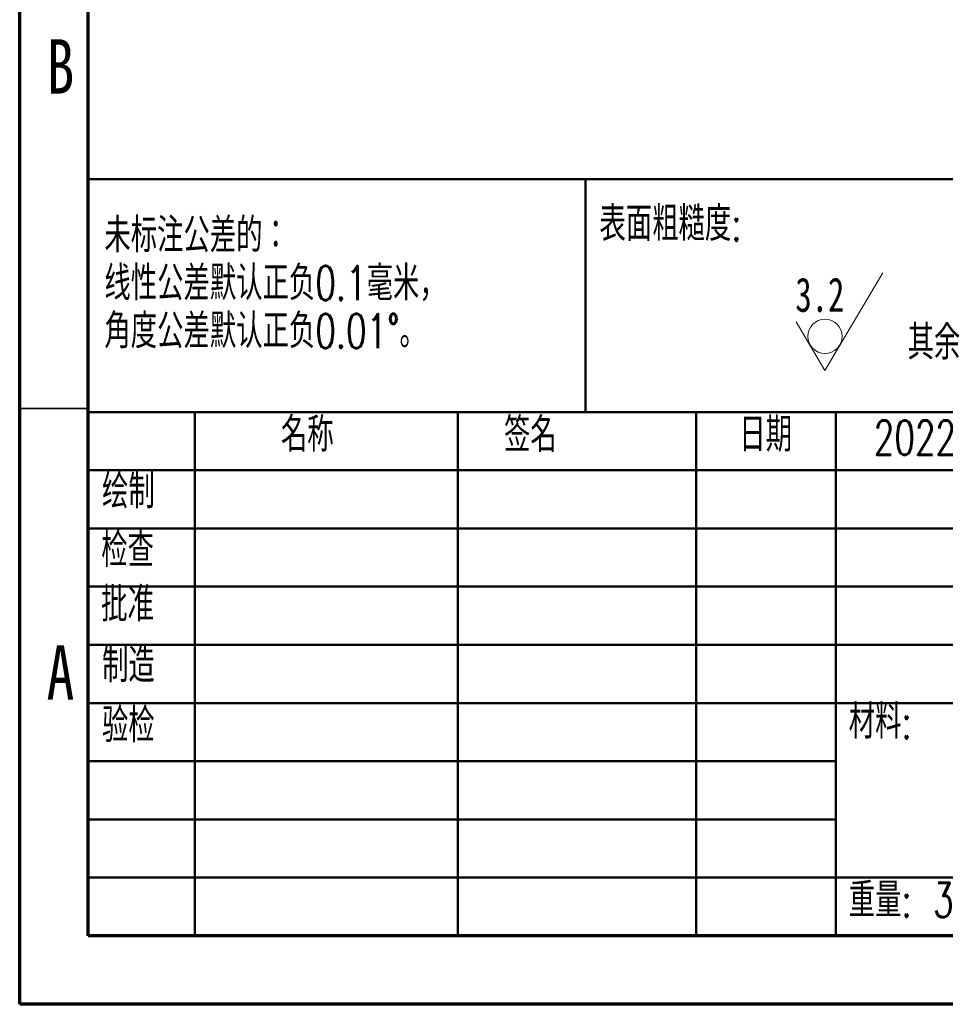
# Model space of a CAD drawing. Header units: millimetres. Extents: x 1635 to 1825, y 2196 to 2483.
# Tile 1 of 10: x 1635 to 1703, y 2196 to 2268. Entities that reach past the tile are written whole.
import ezdxf

# ---------------------------------------------------------------- set-up
doc = ezdxf.new("R2010")
doc.units = ezdxf.units.MM
doc.styles.add('SLDTEXTSTYLE0', font='TXT', dxfattribs={"width": 0.7, "bigfont": 'bigfont'})
doc.styles.add('SLDTEXTSTYLE1', font='TXT', dxfattribs={"width": 0.75})
doc.styles.add('SLDTEXTSTYLE2', font='TXT', dxfattribs={"width": 0.7})

# ---------------------------------------------------------------- blocks, each defined once
blk = doc.blocks.new('SW_NOTE_0')
at = {"color": 0, "linetype": 'Continuous', "lineweight": 0, "char_height": 2.5, "attachment_point": 1, "style": 'SLDTEXTSTYLE0'}
for s, insert in [('未标注公差的：', (0, 3.223)), ('线性公差默认正负0.1毫米，', (0, -0.277)), ('角度公差默认正负0.01°。', (0, -3.777))]:
    blk.add_mtext(s, dxfattribs=dict(at, insert=insert))
blk = doc.blocks.new('SW_SFSYMBOL_0')
at = {"color": 0, "linetype": 'Continuous', "lineweight": 0}
for p, q in [((2.162, -3.571), (6.375, 3.571)), ((2.162, -3.571), (0.055, 0)), ((4.268, 0), (0.055, 0))]:
    blk.add_line(p, q, dxfattribs=at)
at = {"color": 0, "linetype": 'Continuous', "lineweight": 0, "char_height": 2.5, "attachment_point": 1}
for s, insert, style in [('1.6', (0, 3.223), 'SLDTEXTSTYLE2'), ('其余', (-6.516, -0.349), 'SLDTEXTSTYLE0')]:
    blk.add_mtext(s, dxfattribs=dict(at, insert=insert, style=style))
blk = doc.blocks.new('SW_SFSYMBOL_1')
at = {"color": 0, "linetype": 'Continuous', "lineweight": 0}
for q in [(6.375, 3.571), (0.055, 0)]:
    blk.add_line((2.162, -3.571), q, dxfattribs=at)
blk.add_circle((2.162, -1.071), 1.25, dxfattribs=at)
at = {"color": 0, "linetype": 'Continuous', "lineweight": 0, "insert": (0, 3.223), "char_height": 2.5, "attachment_point": 1, "style": 'SLDTEXTSTYLE2'}
blk.add_mtext('3.2', dxfattribs=at)

msp = doc.modelspace()

# ---------------------------------------------------------------- linework, layer by layer
at = {"color": 7, "linetype": 'Continuous', "lineweight": 70}
for p, q in [((1634.978, 2195.802), (1634.978, 2482.802)), ((1639.978, 2200.802), (1639.978, 2477.802)), ((1819.978, 2200.802), (1639.978, 2200.802)), ((1824.978, 2195.802), (1634.978, 2195.802))]:
    msp.add_line(p, q, dxfattribs=at)
at = {"color": 7, "linetype": 'Continuous', "lineweight": 50}
for p, q in [((1639.978, 2256.052), (1819.978, 2256.052)), ((1639.978, 2256.052), (1639.978, 2200.802)), ((1676.289, 2239.052), (1676.289, 2256.052)), ((1819.978, 2239.052), (1639.978, 2239.052)), ((1647.778, 2239.052), (1647.778, 2200.802)), ((1666.969, 2239.052), (1666.969, 2200.802)), ((1684.377, 2239.052), (1684.377, 2200.802)), ((1694.578, 2200.802), (1694.578, 2239.052)), ((1738.778, 2234.802), (1639.978, 2234.802)), ((1738.778, 2230.552), (1639.978, 2230.552)), ((1738.778, 2226.302), (1639.978, 2226.302)), ((1738.778, 2222.052), (1639.978, 2222.052)), ((1694.578, 2217.802), (1639.978, 2217.802)), ((1694.578, 2217.802), (1819.978, 2217.802)), ((1694.578, 2213.552), (1639.978, 2213.552)), ((1694.578, 2209.302), (1639.978, 2209.302)), ((1639.978, 2205.052), (1819.978, 2205.052))]:
    msp.add_line(p, q, dxfattribs=at)
at = {"color": 7, "linetype": 'Continuous', "lineweight": 35}
msp.add_line((1639.978, 2239.302), (1634.978, 2239.302), dxfattribs=at)

# ---------------------------------------------------------------- block references
at = {"color": 7, "linetype": 'Continuous', "lineweight": 0}
for name, p in [('SW_NOTE_0', (1641.162, 2249.994)), ('SW_SFSYMBOL_1', (1691.619, 2245.648)), ('SW_SFSYMBOL_0', (1706.331, 2245.731))]:
    msp.add_blockref(name, p, dxfattribs=at)

# ---------------------------------------------------------------- texts
for s, insert, char_height, attachment_point, style in [('B', (1637.953, 2266.272), 3.969, 2, 'SLDTEXTSTYLE1'), ('表面粗糙度:', (1677.317, 2254.052), 2.5, 1, 'SLDTEXTSTYLE0'), ('名称', (1654.052, 2238.66), 2.5, 1, 'SLDTEXTSTYLE0'), ('签名', (1670.342, 2238.644), 2.5, 1, 'SLDTEXTSTYLE0'), ('日期', (1687.523, 2238.658), 2.5, 1, 'SLDTEXTSTYLE0'), ('2022年10月15日', (1697.349, 2238.437), 2.5, 1, 'SLDTEXTSTYLE0'), ('绘制', (1640.993, 2234.512), 2.5, 1, 'SLDTEXTSTYLE0'), ('检查', (1640.932, 2230.237), 2.5, 1, 'SLDTEXTSTYLE0'), ('批准', (1640.93, 2226.259), 2.5, 1, 'SLDTEXTSTYLE0'), ('A', (1637.953, 2222.022), 3.969, 2, 'SLDTEXTSTYLE1'), ('制造', (1640.991, 2221.816), 2.5, 1, 'SLDTEXTSTYLE0'), ('验检', (1640.985, 2217.432), 2.5, 1, 'SLDTEXTSTYLE0'), ('材料:', (1695.519, 2217.702), 2.5, 1, 'SLDTEXTSTYLE0'), ('重量: 34.732', (1695.519, 2204.666), 2.5, 1, 'SLDTEXTSTYLE0')]:
    msp.add_mtext(s, dxfattribs=dict(at, insert=insert, char_height=char_height, attachment_point=attachment_point, style=style))

doc.saveas('drawing.dxf')
